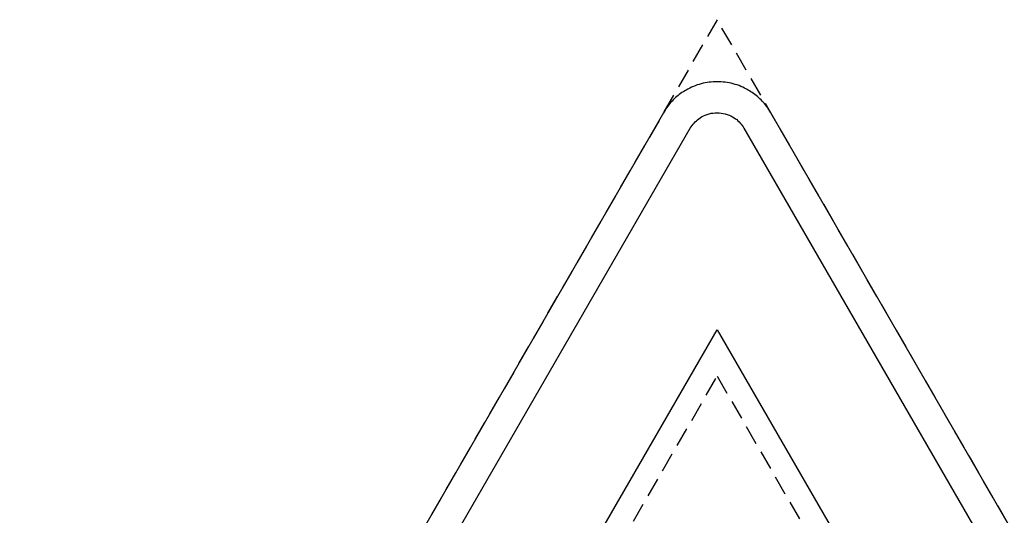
# Model space of a CAD drawing. Header units: millimetres. Extents: x -29 to 951, y -155 to 779.
# Tile 6 of 7: x -29 to 606, y 460 to 779. Entities that reach past the tile are written whole.
import ezdxf

# ---------------------------------------------------------------- set-up
doc = ezdxf.new("R2010")
doc.units = ezdxf.units.MM
doc.header["$LTSCALE"] = 5
doc.linetypes.add('ČÁRKOVANÁX2', pattern=[1.5, 1, -0.5])
doc.layers.add('Značka', color=7, linetype='Continuous')

msp = doc.modelspace()

# ---------------------------------------------------------------- linework, layer by layer
at = {"layer": 'Značka', "color": 6, "linetype": 'ČÁRKOVANÁX2', "ltscale": 2.5}
for points in [[(870.72, 0.06), (420.72, 779.48), (-29.28, 0.06)], [(169.9, 115), (420.72, 549.42), (671.53, 115)]]:
    msp.add_lwpolyline(points, close=True, dxfattribs=at)
at = {"layer": 'Značka', "color": 5}
msp.add_lwpolyline([(836.08, 60), (455.36, 719.42), (454.24, 721.19, 0.010748), (453.08, 722.93, 0.055773), (447.54, 729.17, 0.055979), (440.72, 734.06, 0.069561), (431.09, 738.14, 0.069791), (420.72, 739.42, 0.069502), (410.36, 738.12, 0.067732), (400.72, 734.06, 0.055944), (393.86, 729.2, 0.061133), (388.36, 722.93, 0.012257), (387.19, 721.2), (386.08, 719.42), (5.36, 60, 0.003576)], format="xyb", dxfattribs=at)
at = {"layer": 'Značka', "color": 1}
msp.add_lwpolyline([(22.68, 50), (403.4, 709.42), (403.95, 710.31), (404.54, 711.18, -0.055851), (407.31, 714.3, -0.05603), (410.72, 716.74, -0.069574), (415.53, 718.78, -0.069723), (420.72, 719.42, -0.069439), (425.9, 718.77, -0.067755), (430.72, 716.74, -0.055971), (434.15, 714.31, -0.061159), (436.9, 711.18), (437.48, 710.31), (438.04, 709.42), (818.76, 50)], format="xyb", dxfattribs=at)
msp.add_lwpolyline([(143.92, 100), (420.72, 579.42), (697.51, 100), (143.92, 100)], dxfattribs=at)

doc.saveas('drawing.dxf')
